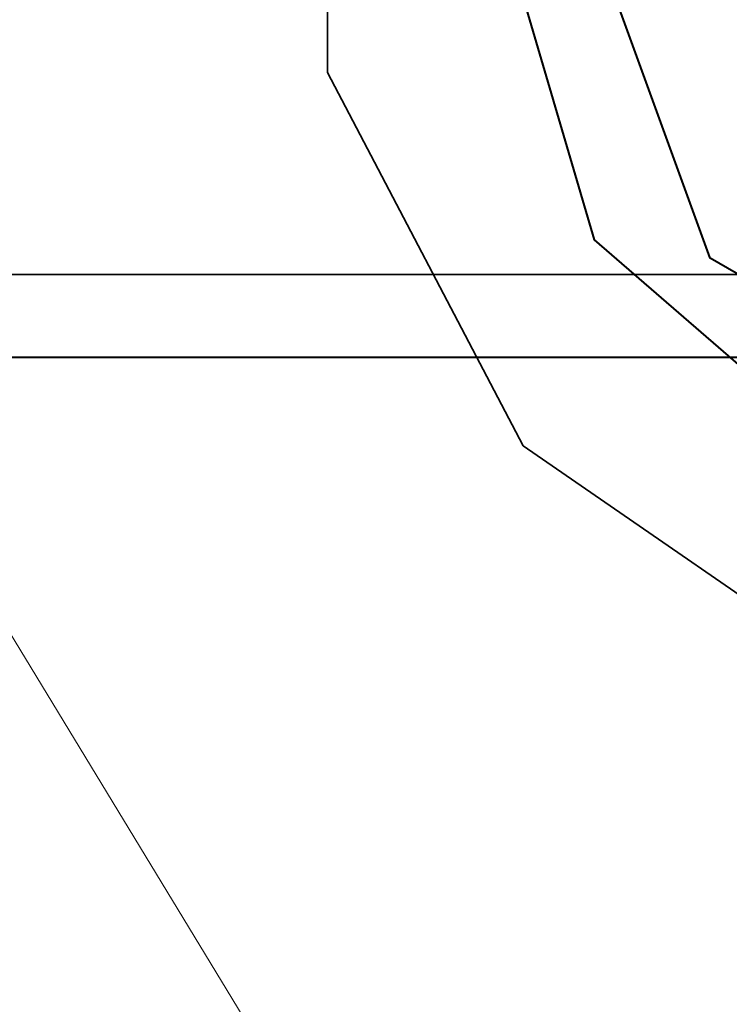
# Model space of a CAD drawing. Header units: millimetres. Extents: x 0 to 1340, y 0 to 800.
# Tile 35 of 100: x 276.48 to 278.63, y 255.71 to 258.69. Entities that reach past the tile are written whole.
import ezdxf

# ---------------------------------------------------------------- set-up
doc = ezdxf.new("R2010")
doc.units = ezdxf.units.MM
for name, color, linetype, lineweight, true_color in [('OUTLINE', 7, 'Continuous', 35, 0x141414), ('REFRIG', 7, 'Continuous', 40, 0xc83c28), ('THIN', 7, 'Continuous', 13, 0x6e6e6e)]:
    doc.layers.add(name, color=color, linetype=linetype, lineweight=lineweight, true_color=true_color)

msp = doc.modelspace()

# ---------------------------------------------------------------- linework, layer by layer
at = {"layer": 'OUTLINE'}
for points in [[(282.6667, 259.1667), (282.3612, 260.4059), (281.5148, 261.3613), (280.3214, 261.8139), (279.0544, 261.66), (278.004, 260.935), (277.4108, 259.8048), (277.4108, 258.5285), (278.004, 257.3983), (279.0544, 256.6733), (280.3214, 256.5194), (281.5148, 256.972), (282.3612, 257.9274), (282.6667, 259.1667)], [(275.3333, 257.9167), (280, 257.9167)], [(275.3333, 257.9167), (280, 257.9167)]]:
    msp.add_lwpolyline(points, dxfattribs=at)
at = {"layer": 'REFRIG'}
for points in [[(277.8833, 259.1667), (278.2193, 260.311), (279.1207, 261.0921), (280.3012, 261.2618), (281.3861, 260.7663), (282.0309, 259.763), (282.0309, 258.5703), (281.3861, 257.567), (280.3012, 257.0715), (279.1207, 257.2413), (278.2193, 258.0223), (277.8833, 259.1667)], [(278.1333, 259.1667), (278.5701, 260.3665), (279.6759, 261.005), (280.9333, 260.7832), (281.7541, 259.8051), (281.7541, 258.5282), (280.9333, 257.5501), (279.6759, 257.3284), (278.5701, 257.9668), (278.1333, 259.1667)], [(275.2, 257.6667), (276, 257.6667), (276.8, 257.6667), (277.6, 257.6667), (278.4, 257.6667), (279.2, 257.6667), (280, 257.6667)]]:
    msp.add_lwpolyline(points, dxfattribs=at)
at = {"layer": 'THIN'}
msp.add_lwpolyline([(390, 70.1667), (275.4846, 258.4167)], dxfattribs=at)

doc.saveas('drawing.dxf')
